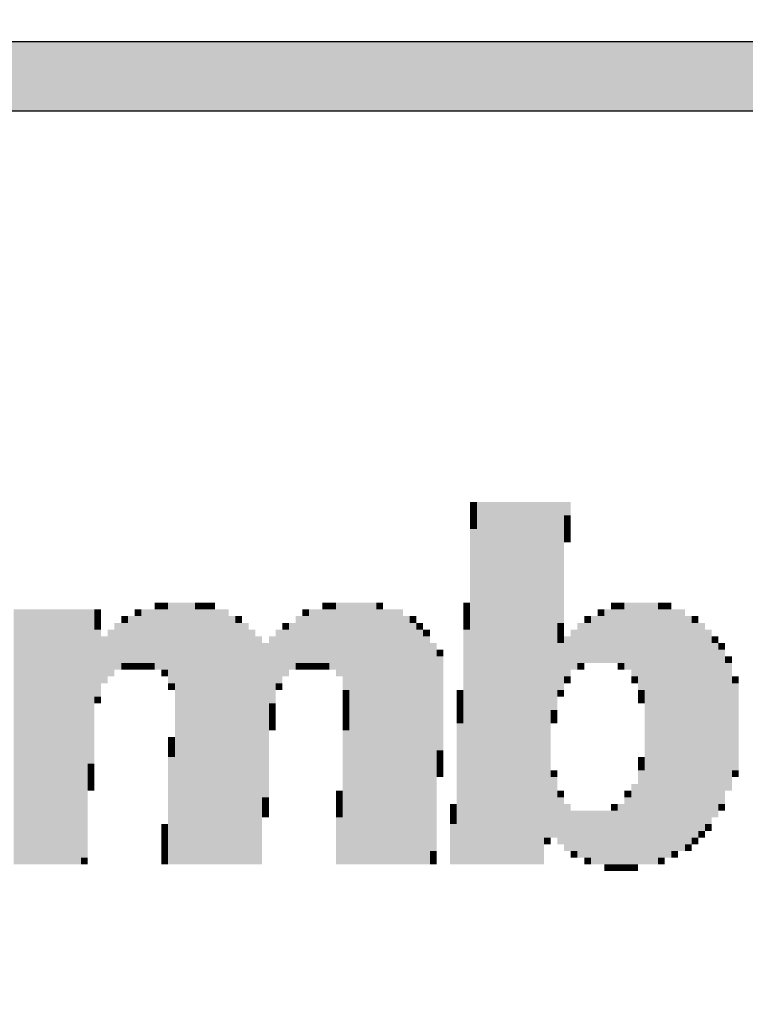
# Model space of a CAD drawing. Header units: metres. Extents: x -115250 to 1551995, y -140807 to 374743.
# Tile 15 of 205: x -49245 to -49140, y -97630 to -97487. Entities that reach past the tile are written whole.
import ezdxf
from ezdxf.enums import TextEntityAlignment as Align

# ---------------------------------------------------------------- set-up
doc = ezdxf.new("R2010")
doc.units = ezdxf.units.M
doc.header["$LTSCALE"] = 100
doc.layers.add('030-PBR popis', color=12, linetype='Continuous', lineweight=9)
doc.styles.add('ISOCPEUB_10', font='isocpeur.ttf')
doc.styles.add('ISOCPEUR', font='isocpeur.ttf')
doc.styles.add('ISOCPEUR_10', font='isocpeur.ttf')

# ---------------------------------------------------------------- blocks, each defined once
blk = doc.blocks.new('KIMBER_1')
at = {"color": 7}
for points in [[(0.3352, 0.04577), (0.3352, 0.04421), (0.33364, 0.04577), (0.33364, 0.04421)], [(0.33676, 0.04577), (0.33676, -0.03839), (0.3352, 0.04577), (0.3352, -0.03839)], [(0.33831, 0.04577), (0.33831, -0.03839), (0.33676, 0.04577), (0.33676, -0.03839)], [(0.33987, 0.04577), (0.33987, -0.03839), (0.33831, 0.04577), (0.33831, -0.03839)], [(0.34143, 0.04577), (0.34143, -0.03839), (0.33987, 0.04577), (0.33987, -0.03839)], [(0.34299, 0.04577), (0.34299, -0.03839), (0.34143, 0.04577), (0.34143, -0.03839)], [(0.34455, 0.04577), (0.34455, -0.03839), (0.34299, 0.04577), (0.34299, -0.03839)], [(0.34611, 0.04577), (0.34611, -0.03839), (0.34455, 0.04577), (0.34455, -0.03839)], [(0.34766, 0.04577), (0.34766, -0.03839), (0.34611, 0.04577), (0.34611, -0.03839)], [(0.34922, 0.04577), (0.34922, -0.03839), (0.34766, 0.04577), (0.34766, -0.03839)], [(0.35078, 0.04577), (0.35078, -0.03839), (0.34922, 0.04577), (0.34922, -0.03839)], [(0.35234, 0.04577), (0.35234, -0.03216), (0.35078, 0.04577), (0.35078, -0.03216)], [(0.3539, 0.04577), (0.3539, -0.00255), (0.35234, 0.04577), (0.35234, -0.00255)], [(0.35546, 0.04577), (0.35546, 0.01771), (0.3539, 0.04577), (0.3539, 0.01771)], [(0.35702, 0.04577), (0.35702, 0.04265), (0.35546, 0.04577), (0.35546, 0.04265)], [(0.3352, 0.04421), (0.3352, 0.04265), (0.33364, 0.04421), (0.33364, 0.04265)], [(0.3352, 0.04265), (0.3352, 0.04109), (0.33364, 0.04265), (0.33364, 0.04109)], [(0.35702, 0.04265), (0.35702, 0.04109), (0.35546, 0.04265), (0.35546, 0.04109)], [(0.3352, 0.04109), (0.3352, 0.03953), (0.33364, 0.04109), (0.33364, 0.03953)], [(0.3352, 0.03953), (0.3352, -0.03839), (0.33364, 0.03953), (0.33364, -0.03839)], [(0.35702, 0.04109), (0.35702, 0.03953), (0.35546, 0.04109), (0.35546, 0.03953)], [(0.35702, 0.03953), (0.35702, 0.03797), (0.35546, 0.03953), (0.35546, 0.03797)], [(0.35702, 0.03797), (0.35702, 0.03641), (0.35546, 0.03797), (0.35546, 0.03641)], [(0.22922, 0.02083), (0.22922, -0.03839), (0.22766, 0.02083), (0.22766, -0.03839)], [(0.23078, 0.02083), (0.23078, -0.03839), (0.22922, 0.02083), (0.22922, -0.03839)], [(0.23234, 0.02083), (0.23234, -0.03839), (0.23078, 0.02083), (0.23078, -0.03839)], [(0.2339, 0.02083), (0.2339, -0.03839), (0.23234, 0.02083), (0.23234, -0.03839)], [(0.23546, 0.02083), (0.23546, -0.03839), (0.2339, 0.02083), (0.2339, -0.03839)], [(0.23702, 0.02083), (0.23702, -0.03839), (0.23546, 0.02083), (0.23546, -0.03839)], [(0.23857, 0.02083), (0.23857, -0.03839), (0.23702, 0.02083), (0.23702, -0.03839)], [(0.24013, 0.02083), (0.24013, -0.03839), (0.23857, 0.02083), (0.23857, -0.03839)], [(0.24169, 0.02083), (0.24169, -0.03839), (0.24013, 0.02083), (0.24013, -0.03839)], [(0.24325, 0.02083), (0.24325, -0.03839), (0.24169, 0.02083), (0.24169, -0.03839)], [(0.24481, 0.02083), (0.24481, -0.03683), (0.24325, 0.02083), (0.24325, -0.03683)], [(0.24637, 0.02083), (0.24637, -0.01501), (0.24481, 0.02083), (0.24481, -0.01501)], [(0.24792, 0.02083), (0.24792, 0.01927), (0.24637, 0.02083), (0.24637, 0.01927)], [(0.25728, 0.02083), (0.25728, 0.01927), (0.25572, 0.02083), (0.25572, 0.01927)], [(0.25883, 0.02083), (0.25883, 0.00836), (0.25728, 0.02083), (0.25728, 0.00836)], [(0.26039, 0.02083), (0.26039, 0.00836), (0.25883, 0.02083), (0.25883, 0.00836)], [(0.26195, 0.02239), (0.26195, 0.02083), (0.26039, 0.02239), (0.26039, 0.02083)], [(0.26195, 0.02083), (0.26195, 0.0068), (0.26039, 0.02083), (0.26039, 0.0068)], [(0.26351, 0.02239), (0.26351, 0.02083), (0.26195, 0.02239), (0.26195, 0.02083)], [(0.26351, 0.02083), (0.26351, 0.0068), (0.26195, 0.02083), (0.26195, 0.0068)], [(0.26507, 0.02239), (0.26507, 0.00369), (0.26351, 0.02239), (0.26351, 0.00369)], [(0.26663, 0.02239), (0.26663, -0.03839), (0.26507, 0.02239), (0.26507, -0.03839)], [(0.26818, 0.02239), (0.26818, -0.03839), (0.26663, 0.02239), (0.26663, -0.03839)], [(0.26974, 0.02239), (0.26974, -0.03839), (0.26818, 0.02239), (0.26818, -0.03839)], [(0.2713, 0.02239), (0.2713, 0.02083), (0.26974, 0.02239), (0.26974, 0.02083)], [(0.2713, 0.02083), (0.2713, -0.03839), (0.26974, 0.02083), (0.26974, -0.03839)], [(0.27286, 0.02239), (0.27286, 0.02083), (0.2713, 0.02239), (0.2713, 0.02083)], [(0.27286, 0.02083), (0.27286, -0.03839), (0.2713, 0.02083), (0.2713, -0.03839)], [(0.27442, 0.02239), (0.27442, 0.02083), (0.27286, 0.02239), (0.27286, 0.02083)], [(0.27442, 0.02083), (0.27442, -0.03839), (0.27286, 0.02083), (0.27286, -0.03839)], [(0.27598, 0.02083), (0.27598, -0.03839), (0.27442, 0.02083), (0.27442, -0.03839)], [(0.27753, 0.02083), (0.27753, -0.03839), (0.27598, 0.02083), (0.27598, -0.03839)], [(0.29624, 0.02083), (0.29624, 0.01927), (0.29468, 0.02083), (0.29468, 0.01927)], [(0.29779, 0.02083), (0.29779, 0.00836), (0.29624, 0.02083), (0.29624, 0.00836)], [(0.29935, 0.02083), (0.29935, 0.00836), (0.29779, 0.02083), (0.29779, 0.00836)], [(0.30091, 0.02239), (0.30091, 0.02083), (0.29935, 0.02239), (0.29935, 0.02083)], [(0.30091, 0.02083), (0.30091, 0.00836), (0.29935, 0.02083), (0.29935, 0.00836)], [(0.30247, 0.02239), (0.30247, 0.02083), (0.30091, 0.02239), (0.30091, 0.02083)], [(0.30247, 0.02083), (0.30247, 0.0068), (0.30091, 0.02083), (0.30091, 0.0068)], [(0.30403, 0.02239), (0.30403, 0.00525), (0.30247, 0.02239), (0.30247, 0.00525)], [(0.30559, 0.02239), (0.30559, 0.00213), (0.30403, 0.02239), (0.30403, 0.00213)], [(0.30715, 0.02239), (0.30715, -0.03839), (0.30559, 0.02239), (0.30559, -0.03839)], [(0.3087, 0.02239), (0.3087, -0.03839), (0.30715, 0.02239), (0.30715, -0.03839)], [(0.31026, 0.02239), (0.31026, -0.03839), (0.3087, 0.02239), (0.3087, -0.03839)], [(0.31182, 0.02239), (0.31182, -0.03839), (0.31026, 0.02239), (0.31026, -0.03839)], [(0.31338, 0.02239), (0.31338, 0.02083), (0.31182, 0.02239), (0.31182, 0.02083)], [(0.31338, 0.02083), (0.31338, -0.03839), (0.31182, 0.02083), (0.31182, -0.03839)], [(0.31494, 0.02083), (0.31494, -0.03839), (0.31338, 0.02083), (0.31338, -0.03839)], [(0.3165, 0.02083), (0.3165, -0.03839), (0.31494, 0.02083), (0.31494, -0.03839)], [(0.31805, 0.02083), (0.31805, -0.03839), (0.3165, 0.02083), (0.3165, -0.03839)], [(0.33364, 0.02239), (0.33364, 0.02083), (0.33208, 0.02239), (0.33208, 0.02083)], [(0.33364, 0.02083), (0.33364, 0.01927), (0.33208, 0.02083), (0.33208, 0.01927)], [(0.36481, 0.02083), (0.36481, 0.01927), (0.36325, 0.02083), (0.36325, 0.01927)], [(0.36637, 0.02083), (0.36637, 0.00836), (0.36481, 0.02083), (0.36481, 0.00836)], [(0.36792, 0.02239), (0.36792, 0.02083), (0.36637, 0.02239), (0.36637, 0.02083)], [(0.36792, 0.02083), (0.36792, 0.00836), (0.36637, 0.02083), (0.36637, 0.00836)], [(0.36948, 0.02239), (0.36948, 0.02083), (0.36792, 0.02239), (0.36792, 0.02083)], [(0.36948, 0.02083), (0.36948, 0.00836), (0.36792, 0.02083), (0.36792, 0.00836)], [(0.37104, 0.02239), (0.37104, 0.0068), (0.36948, 0.02239), (0.36948, 0.0068)], [(0.3726, 0.02239), (0.3726, 0.00525), (0.37104, 0.02239), (0.37104, 0.00525)], [(0.37416, 0.02239), (0.37416, 0.00213), (0.3726, 0.02239), (0.3726, 0.00213)], [(0.37572, 0.02239), (0.37572, -0.03839), (0.37416, 0.02239), (0.37416, -0.03839)], [(0.37728, 0.02239), (0.37728, -0.03839), (0.37572, 0.02239), (0.37572, -0.03839)], [(0.37883, 0.02239), (0.37883, 0.02083), (0.37728, 0.02239), (0.37728, 0.02083)], [(0.37883, 0.02083), (0.37883, -0.03683), (0.37728, 0.02083), (0.37728, -0.03683)], [(0.38039, 0.02239), (0.38039, 0.02083), (0.37883, 0.02239), (0.37883, 0.02083)], [(0.38039, 0.02083), (0.38039, -0.03683), (0.37883, 0.02083), (0.37883, -0.03683)], [(0.38195, 0.02083), (0.38195, -0.03527), (0.38039, 0.02083), (0.38039, -0.03527)], [(0.38351, 0.02083), (0.38351, -0.03527), (0.38195, 0.02083), (0.38195, -0.03527)], [(0.24792, 0.01927), (0.24792, 0.01771), (0.24637, 0.01927), (0.24637, 0.01771)], [(0.25416, 0.01927), (0.25416, 0.01771), (0.2526, 0.01927), (0.2526, 0.01771)], [(0.25572, 0.01927), (0.25572, 0.00836), (0.25416, 0.01927), (0.25416, 0.00836)], [(0.25728, 0.01927), (0.25728, 0.00836), (0.25572, 0.01927), (0.25572, 0.00836)], [(0.27909, 0.01927), (0.27909, -0.03839), (0.27753, 0.01927), (0.27753, -0.03839)], [(0.28065, 0.01927), (0.28065, 0.01771), (0.27909, 0.01927), (0.27909, 0.01771)], [(0.29468, 0.01927), (0.29468, 0.00836), (0.29312, 0.01927), (0.29312, 0.00836)], [(0.29624, 0.01927), (0.29624, 0.00836), (0.29468, 0.01927), (0.29468, 0.00836)], [(0.31961, 0.01927), (0.31961, -0.03839), (0.31805, 0.01927), (0.31805, -0.03839)], [(0.32117, 0.01927), (0.32117, 0.01771), (0.31961, 0.01927), (0.31961, 0.01771)], [(0.33364, 0.01927), (0.33364, 0.01771), (0.33208, 0.01927), (0.33208, 0.01771)], [(0.36169, 0.01927), (0.36169, 0.01771), (0.36013, 0.01927), (0.36013, 0.01771)], [(0.36325, 0.01927), (0.36325, 0.00836), (0.36169, 0.01927), (0.36169, 0.00836)], [(0.36481, 0.01927), (0.36481, 0.00836), (0.36325, 0.01927), (0.36325, 0.00836)], [(0.38507, 0.01927), (0.38507, -0.03372), (0.38351, 0.01927), (0.38351, -0.03372)], [(0.38663, 0.01927), (0.38663, 0.01771), (0.38507, 0.01927), (0.38507, 0.01771)], [(0.24792, 0.01771), (0.24792, 0.01615), (0.24637, 0.01771), (0.24637, 0.01615)], [(0.24792, 0.01615), (0.24792, 0.00057), (0.24637, 0.01615), (0.24637, 0.00057)], [(0.25104, 0.01615), (0.25104, 0.00525), (0.24948, 0.01615), (0.24948, 0.00525)], [(0.2526, 0.01771), (0.2526, 0.0068), (0.25104, 0.01771), (0.25104, 0.0068)], [(0.25416, 0.01771), (0.25416, 0.00836), (0.2526, 0.01771), (0.2526, 0.00836)], [(0.28065, 0.01771), (0.28065, -0.03839), (0.27909, 0.01771), (0.27909, -0.03839)], [(0.28221, 0.01771), (0.28221, -0.03839), (0.28065, 0.01771), (0.28065, -0.03839)], [(0.28377, 0.01615), (0.28377, -0.03839), (0.28221, 0.01615), (0.28221, -0.03839)], [(0.29, 0.01615), (0.29, 0.00369), (0.28844, 0.01615), (0.28844, 0.00369)], [(0.29156, 0.01771), (0.29156, 0.01615), (0.29, 0.01771), (0.29, 0.01615)], [(0.29156, 0.01615), (0.29156, 0.00525), (0.29, 0.01615), (0.29, 0.00525)], [(0.29312, 0.01771), (0.29312, 0.0068), (0.29156, 0.01771), (0.29156, 0.0068)], [(0.32117, 0.01771), (0.32117, -0.03839), (0.31961, 0.01771), (0.31961, -0.03839)], [(0.32273, 0.01771), (0.32273, 0.01615), (0.32117, 0.01771), (0.32117, 0.01615)], [(0.32273, 0.01615), (0.32273, -0.03839), (0.32117, 0.01615), (0.32117, -0.03839)], [(0.32429, 0.01615), (0.32429, 0.0146), (0.32273, 0.01615), (0.32273, 0.0146)], [(0.33364, 0.01771), (0.33364, 0.01615), (0.33208, 0.01771), (0.33208, 0.01615)], [(0.33364, 0.01615), (0.33364, -0.03839), (0.33208, 0.01615), (0.33208, -0.03839)], [(0.35546, 0.01771), (0.35546, 0.01615), (0.3539, 0.01771), (0.3539, 0.01615)], [(0.35546, 0.01615), (0.35546, 0.0146), (0.3539, 0.01615), (0.3539, 0.0146)], [(0.35857, 0.01615), (0.35857, 0.0068), (0.35702, 0.01615), (0.35702, 0.0068)], [(0.36013, 0.01771), (0.36013, 0.00836), (0.35857, 0.01771), (0.35857, 0.00836)], [(0.36169, 0.01771), (0.36169, 0.00836), (0.36013, 0.01771), (0.36013, 0.00836)], [(0.38663, 0.01771), (0.38663, -0.03216), (0.38507, 0.01771), (0.38507, -0.03216)], [(0.38818, 0.01771), (0.38818, -0.0306), (0.38663, 0.01771), (0.38663, -0.0306)], [(0.38974, 0.01615), (0.38974, -0.02904), (0.38818, 0.01615), (0.38818, -0.02904)], [(0.24948, 0.0146), (0.24948, 0.00369), (0.24792, 0.0146), (0.24792, 0.00369)], [(0.28533, 0.0146), (0.28533, -0.03839), (0.28377, 0.0146), (0.28377, -0.03839)], [(0.28844, 0.0146), (0.28844, -0.00099), (0.28689, 0.0146), (0.28689, -0.00099)], [(0.32429, 0.0146), (0.32429, -0.03839), (0.32273, 0.0146), (0.32273, -0.03839)], [(0.35546, 0.0146), (0.35546, 0.01304), (0.3539, 0.0146), (0.3539, 0.01304)], [(0.35702, 0.0146), (0.35702, 0.00525), (0.35546, 0.0146), (0.35546, 0.00525)], [(0.3913, 0.0146), (0.3913, 0.01304), (0.38974, 0.0146), (0.38974, 0.01304)], [(0.28689, 0.01304), (0.28689, -0.02281), (0.28533, 0.01304), (0.28533, -0.02281)], [(0.32585, 0.01304), (0.32585, -0.03527), (0.32429, 0.01304), (0.32429, -0.03527)], [(0.32741, 0.01148), (0.32741, 0.00992), (0.32585, 0.01148), (0.32585, 0.00992)], [(0.35546, 0.01304), (0.35546, 0.00213), (0.3539, 0.01304), (0.3539, 0.00213)], [(0.3913, 0.01304), (0.3913, -0.02748), (0.38974, 0.01304), (0.38974, -0.02748)], [(0.39286, 0.01304), (0.39286, 0.01148), (0.3913, 0.01304), (0.3913, 0.01148)], [(0.39286, 0.01148), (0.39286, -0.02436), (0.3913, 0.01148), (0.3913, -0.02436)], [(0.32741, 0.00992), (0.32741, -0.0119), (0.32585, 0.00992), (0.32585, -0.0119)], [(0.39442, 0.00992), (0.39442, 0.00836), (0.39286, 0.00992), (0.39286, 0.00836)], [(0.25416, 0.00836), (0.25416, 0.0068), (0.2526, 0.00836), (0.2526, 0.0068)], [(0.25572, 0.00836), (0.25572, 0.0068), (0.25416, 0.00836), (0.25416, 0.0068)], [(0.25728, 0.00836), (0.25728, 0.0068), (0.25572, 0.00836), (0.25572, 0.0068)], [(0.25883, 0.00836), (0.25883, 0.0068), (0.25728, 0.00836), (0.25728, 0.0068)], [(0.26039, 0.00836), (0.26039, 0.0068), (0.25883, 0.00836), (0.25883, 0.0068)], [(0.29468, 0.00836), (0.29468, 0.0068), (0.29312, 0.00836), (0.29312, 0.0068)], [(0.29624, 0.00836), (0.29624, 0.0068), (0.29468, 0.00836), (0.29468, 0.0068)], [(0.29779, 0.00836), (0.29779, 0.0068), (0.29624, 0.00836), (0.29624, 0.0068)], [(0.29935, 0.00836), (0.29935, 0.0068), (0.29779, 0.00836), (0.29779, 0.0068)], [(0.30091, 0.00836), (0.30091, 0.0068), (0.29935, 0.00836), (0.29935, 0.0068)], [(0.36013, 0.00836), (0.36013, 0.0068), (0.35857, 0.00836), (0.35857, 0.0068)], [(0.36948, 0.00836), (0.36948, 0.0068), (0.36792, 0.00836), (0.36792, 0.0068)], [(0.39442, 0.00836), (0.39442, -0.02125), (0.39286, 0.00836), (0.39286, -0.02125)], [(0.26351, 0.0068), (0.26351, 0.00525), (0.26195, 0.0068), (0.26195, 0.00525)], [(0.35702, 0.00525), (0.35702, 0.00369), (0.35546, 0.00525), (0.35546, 0.00369)], [(0.3726, 0.00525), (0.3726, 0.00369), (0.37104, 0.00525), (0.37104, 0.00369)], [(0.39598, 0.00525), (0.39598, 0.00369), (0.39442, 0.00525), (0.39442, 0.00369)], [(0.26507, 0.00369), (0.26507, 0.00213), (0.26351, 0.00369), (0.26351, 0.00213)], [(0.29, 0.00369), (0.29, 0.00213), (0.28844, 0.00369), (0.28844, 0.00213)], [(0.39598, 0.00369), (0.39598, -0.01657), (0.39442, 0.00369), (0.39442, -0.01657)], [(0.24792, 0.00057), (0.24792, -0.00099), (0.24637, 0.00057), (0.24637, -0.00099)], [(0.30559, 0.00213), (0.30559, 0.00057), (0.30403, 0.00213), (0.30403, 0.00057)], [(0.30559, 0.00057), (0.30559, -0.00099), (0.30403, 0.00057), (0.30403, -0.00099)], [(0.33208, 0.00213), (0.33208, 0.00057), (0.33052, 0.00213), (0.33052, 0.00057)], [(0.33208, 0.00057), (0.33208, -0.00099), (0.33052, 0.00057), (0.33052, -0.00099)], [(0.35546, 0.00213), (0.35546, 0.00057), (0.3539, 0.00213), (0.3539, 0.00057)], [(0.37416, 0.00213), (0.37416, 0.00057), (0.3726, 0.00213), (0.3726, 0.00057)], [(0.37416, 0.00057), (0.37416, -0.00099), (0.3726, 0.00057), (0.3726, -0.00099)], [(0.28844, -0.00099), (0.28844, -0.00255), (0.28689, -0.00099), (0.28689, -0.00255)], [(0.30559, -0.00099), (0.30559, -0.00255), (0.30403, -0.00099), (0.30403, -0.00255)], [(0.33208, -0.00099), (0.33208, -0.00255), (0.33052, -0.00099), (0.33052, -0.00255)], [(0.28844, -0.00255), (0.28844, -0.0041), (0.28689, -0.00255), (0.28689, -0.0041)], [(0.28844, -0.0041), (0.28844, -0.00566), (0.28689, -0.0041), (0.28689, -0.00566)], [(0.30559, -0.00255), (0.30559, -0.0041), (0.30403, -0.00255), (0.30403, -0.0041)], [(0.30559, -0.0041), (0.30559, -0.00566), (0.30403, -0.0041), (0.30403, -0.00566)], [(0.33208, -0.00255), (0.33208, -0.0041), (0.33052, -0.00255), (0.33052, -0.0041)], [(0.33208, -0.0041), (0.33208, -0.00566), (0.33052, -0.0041), (0.33052, -0.00566)], [(0.3539, -0.00255), (0.3539, -0.0041), (0.35234, -0.00255), (0.35234, -0.0041)], [(0.3539, -0.0041), (0.3539, -0.00566), (0.35234, -0.0041), (0.35234, -0.00566)], [(0.28844, -0.00566), (0.28844, -0.00722), (0.28689, -0.00566), (0.28689, -0.00722)], [(0.30559, -0.00566), (0.30559, -0.00722), (0.30403, -0.00566), (0.30403, -0.00722)], [(0.33208, -0.00566), (0.33208, -0.03839), (0.33052, -0.00566), (0.33052, -0.03839)], [(0.26507, -0.00878), (0.26507, -0.01034), (0.26351, -0.00878), (0.26351, -0.01034)], [(0.30559, -0.00722), (0.30559, -0.03839), (0.30403, -0.00722), (0.30403, -0.03839)], [(0.26507, -0.01034), (0.26507, -0.0119), (0.26351, -0.01034), (0.26351, -0.0119)], [(0.26507, -0.0119), (0.26507, -0.01346), (0.26351, -0.0119), (0.26351, -0.01346)], [(0.26507, -0.01346), (0.26507, -0.03839), (0.26351, -0.01346), (0.26351, -0.03839)], [(0.32741, -0.0119), (0.32741, -0.01346), (0.32585, -0.0119), (0.32585, -0.01346)], [(0.32741, -0.01346), (0.32741, -0.01501), (0.32585, -0.01346), (0.32585, -0.01501)], [(0.37416, -0.01346), (0.37416, -0.01501), (0.3726, -0.01346), (0.3726, -0.01501)], [(0.24637, -0.01501), (0.24637, -0.01657), (0.24481, -0.01501), (0.24481, -0.01657)], [(0.32741, -0.01501), (0.32741, -0.01657), (0.32585, -0.01501), (0.32585, -0.01657)], [(0.37416, -0.01501), (0.37416, -0.01657), (0.3726, -0.01501), (0.3726, -0.01657)], [(0.24637, -0.01657), (0.24637, -0.01813), (0.24481, -0.01657), (0.24481, -0.01813)], [(0.24637, -0.01813), (0.24637, -0.01969), (0.24481, -0.01813), (0.24481, -0.01969)], [(0.32741, -0.01657), (0.32741, -0.01813), (0.32585, -0.01657), (0.32585, -0.01813)], [(0.3539, -0.01657), (0.3539, -0.01813), (0.35234, -0.01657), (0.35234, -0.01813)], [(0.3539, -0.01813), (0.3539, -0.03216), (0.35234, -0.01813), (0.35234, -0.03216)], [(0.37416, -0.01657), (0.37416, -0.03839), (0.3726, -0.01657), (0.3726, -0.03839)], [(0.39598, -0.01657), (0.39598, -0.01813), (0.39442, -0.01657), (0.39442, -0.01813)], [(0.24637, -0.01969), (0.24637, -0.02125), (0.24481, -0.01969), (0.24481, -0.02125)], [(0.3726, -0.01969), (0.3726, -0.03839), (0.37104, -0.01969), (0.37104, -0.03839)], [(0.28689, -0.02281), (0.28689, -0.02436), (0.28533, -0.02281), (0.28533, -0.02436)], [(0.30403, -0.02125), (0.30403, -0.02281), (0.30247, -0.02125), (0.30247, -0.02281)], [(0.30403, -0.02281), (0.30403, -0.02436), (0.30247, -0.02281), (0.30247, -0.02436)], [(0.35546, -0.02125), (0.35546, -0.02281), (0.3539, -0.02125), (0.3539, -0.02281)], [(0.35546, -0.02281), (0.35546, -0.03372), (0.3539, -0.02281), (0.3539, -0.03372)], [(0.37104, -0.02125), (0.37104, -0.02281), (0.36948, -0.02125), (0.36948, -0.02281)], [(0.37104, -0.02281), (0.37104, -0.03839), (0.36948, -0.02281), (0.36948, -0.03839)], [(0.28689, -0.02436), (0.28689, -0.02592), (0.28533, -0.02436), (0.28533, -0.02592)], [(0.30403, -0.02436), (0.30403, -0.02592), (0.30247, -0.02436), (0.30247, -0.02592)], [(0.33052, -0.02436), (0.33052, -0.02592), (0.32896, -0.02436), (0.32896, -0.02592)], [(0.35702, -0.02436), (0.35702, -0.03527), (0.35546, -0.02436), (0.35546, -0.03527)], [(0.36792, -0.02436), (0.36792, -0.02592), (0.36637, -0.02436), (0.36637, -0.02592)], [(0.36948, -0.02436), (0.36948, -0.03839), (0.36792, -0.02436), (0.36792, -0.03839)], [(0.39286, -0.02436), (0.39286, -0.02592), (0.3913, -0.02436), (0.3913, -0.02592)], [(0.28689, -0.02592), (0.28689, -0.02748), (0.28533, -0.02592), (0.28533, -0.02748)], [(0.30403, -0.02592), (0.30403, -0.02748), (0.30247, -0.02592), (0.30247, -0.02748)], [(0.33052, -0.02592), (0.33052, -0.02748), (0.32896, -0.02592), (0.32896, -0.02748)], [(0.35857, -0.02592), (0.35857, -0.03527), (0.35702, -0.02592), (0.35702, -0.03527)], [(0.36013, -0.02592), (0.36013, -0.03683), (0.35857, -0.02592), (0.35857, -0.03683)], [(0.36169, -0.02592), (0.36169, -0.03683), (0.36013, -0.02592), (0.36013, -0.03683)], [(0.36325, -0.02592), (0.36325, -0.03839), (0.36169, -0.02592), (0.36169, -0.03839)], [(0.36481, -0.02592), (0.36481, -0.03839), (0.36325, -0.02592), (0.36325, -0.03839)], [(0.36637, -0.02592), (0.36637, -0.03839), (0.36481, -0.02592), (0.36481, -0.03839)], [(0.36792, -0.02592), (0.36792, -0.03839), (0.36637, -0.02592), (0.36637, -0.03839)], [(0.26351, -0.02904), (0.26351, -0.0306), (0.26195, -0.02904), (0.26195, -0.0306)], [(0.30403, -0.02748), (0.30403, -0.03839), (0.30247, -0.02748), (0.30247, -0.03839)], [(0.33052, -0.02748), (0.33052, -0.02904), (0.32896, -0.02748), (0.32896, -0.02904)], [(0.33052, -0.02904), (0.33052, -0.03839), (0.32896, -0.02904), (0.32896, -0.03839)], [(0.38974, -0.02904), (0.38974, -0.0306), (0.38818, -0.02904), (0.38818, -0.0306)], [(0.26351, -0.0306), (0.26351, -0.03216), (0.26195, -0.0306), (0.26195, -0.03216)], [(0.38818, -0.0306), (0.38818, -0.03216), (0.38663, -0.0306), (0.38663, -0.03216)], [(0.26351, -0.03216), (0.26351, -0.03372), (0.26195, -0.03216), (0.26195, -0.03372)], [(0.26351, -0.03372), (0.26351, -0.03527), (0.26195, -0.03372), (0.26195, -0.03527)], [(0.35234, -0.03216), (0.35234, -0.03372), (0.35078, -0.03216), (0.35078, -0.03372)], [(0.38507, -0.03372), (0.38507, -0.03527), (0.38351, -0.03372), (0.38351, -0.03527)], [(0.38663, -0.03216), (0.38663, -0.03372), (0.38507, -0.03216), (0.38507, -0.03372)], [(0.26351, -0.03527), (0.26351, -0.03683), (0.26195, -0.03527), (0.26195, -0.03683)], [(0.32585, -0.03527), (0.32585, -0.03683), (0.32429, -0.03527), (0.32429, -0.03683)], [(0.35857, -0.03527), (0.35857, -0.03683), (0.35702, -0.03527), (0.35702, -0.03683)], [(0.38195, -0.03527), (0.38195, -0.03683), (0.38039, -0.03527), (0.38039, -0.03683)], [(0.24481, -0.03683), (0.24481, -0.03839), (0.24325, -0.03683), (0.24325, -0.03839)], [(0.26351, -0.03683), (0.26351, -0.03839), (0.26195, -0.03683), (0.26195, -0.03839)], [(0.32585, -0.03683), (0.32585, -0.03839), (0.32429, -0.03683), (0.32429, -0.03839)], [(0.36169, -0.03683), (0.36169, -0.03839), (0.36013, -0.03683), (0.36013, -0.03839)], [(0.36637, -0.03839), (0.36637, -0.03995), (0.36481, -0.03839), (0.36481, -0.03995)], [(0.36792, -0.03839), (0.36792, -0.03995), (0.36637, -0.03839), (0.36637, -0.03995)], [(0.36948, -0.03839), (0.36948, -0.03995), (0.36792, -0.03839), (0.36792, -0.03995)], [(0.37104, -0.03839), (0.37104, -0.03995), (0.36948, -0.03839), (0.36948, -0.03995)], [(0.3726, -0.03839), (0.3726, -0.03995), (0.37104, -0.03839), (0.37104, -0.03995)], [(0.37883, -0.03683), (0.37883, -0.03839), (0.37728, -0.03683), (0.37728, -0.03839)]]:
    blk.add_solid(points, dxfattribs=at)
blk = doc.blocks.new('RAZITKO-KCC')
h = blk.add_hatch(color=256)
h.paths.add_polyline_path([(-140, 76), (-140, 103), (0, 103), (0, 76)])
h.paths.add_polyline_path([(-139, 77), (-139, 102), (-70.5, 102), (-70.5, 77)], flags=16)
h.paths.add_polyline_path([(-69.5, 77), (-69.5, 102), (-1, 102), (-1, 77)], flags=16)
for p, q in [((-140, 103), (0, 103)), ((-139, 102), (-70.5, 102))]:
    blk.add_line(p, q)
at = {"xscale": 62.28062766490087, "yscale": 62.28062767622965, "zscale": 62.28062766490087}
blk.add_blockref('KIMBER_1', (-130.965, 93.488), dxfattribs=at)
at = {"color": 3}
for tag, p, height, style in [('INVESTOR_jméno', (-130.18, 85.973), 2.5, 'ISOCPEUR_10'), ('INVESTOR_ulice', (-130.18, 82.294), 2.5, 'ISOCPEUR_10'), ('INVESTOR_město', (-130.18, 78.63), 2.5, 'ISOCPEUR_10'), ('HLAVNÍ_INŽENÝR_PROJEKTU', (-69, 69), 2.5, 'ISOCPEUR_10'), ('PROFESE', (-139, 69), 2.5, 'ISOCPEUR_10'), ('ZODPOVĚDNÝ_PROJEKTANT_PROFESE', (-69, 60), 2.5, 'ISOCPEUR_10'), ('ZPRACOVATEL_PROFESE_jméno', (-139, 60), 2.5, 'ISOCPEUR_10'), ('ZPRACOVATEL_PROFESE_ulice', (-139, 55.5), 2.5, 'ISOCPEUR_10'), ('ZPRACOVATEL_PROFESE_město', (-139, 51), 2.5, 'ISOCPEUR_10'), ('VYPRACOVAL', (-69, 51), 2.5, 'ISOCPEUR_10'), ('ARCHIV', (-19, 31), 2.5, 'ISOCPEUR_10'), ('MISTO_STAVBY', (-139, 22), 2.5, 'ISOCPEUR_10'), ('MĚŘÍTKO', (-48.5, 13), 2.5, 'ISOCPEUR_10'), ('FORMÁT', (-30.5, 13), 2.5, 'ISOCPEUR_10'), ('STUPEŇ_DOKUMENTACE', (-139, 13), 2, 'ISOCPEUR_10'), ('DATUM', (-69, 13), 2.5, 'ISOCPEUR_10'), ('OBJEKT', (-69, 2.5), 3.5, 'ISOCPEUB_10')]:
    blk.add_attdef(tag, p, '', height=height, dxfattribs=dict(at, style=style))
at = {"color": 3, "linetype": 'ByBlock', "style": 'ISOCPEUB_10'}
for tag, p in [('NÁZEV_STAVBY', (-139, 41)), ('OBSAH_PŘÍLOHY', (-139, 31))]:
    blk.add_attdef(tag, p, '', height=3.5, dxfattribs=at)
blk.add_attdef('Č_PŘÍLOHY-č_zakázky', text='', height=3.5, dxfattribs=at).set_placement((-122.5, 2.5), align=Align.RIGHT)
for tag, p in [('Č_PŘÍLOHY-stupeň_dokumentace', (-118.5, 2.5)), ('Č_PŘÍLOHY-část_dokumentace', (-111.5, 2.5)), ('Č_PŘÍLOHY-objekt', (-104.5, 2.5)), ('Č_PŘÍLOHY-profese', (-96, 2.5)), ('Č_PŘÍLOHY-výkres', (-86, 2.5)), ('Č_PŘÍLOHY-revize', (-76, 2.5))]:
    blk.add_attdef(tag, text='', height=3.5, dxfattribs=at).set_placement(p, align=Align.CENTER)
at = {"color": 3, "style": 'ISOCPEUR_10'}
blk.add_attdef('OBJEKT_UPŘESNĚNÍ', text='', height=2.5, dxfattribs=at).set_placement((-22, 2.5), align=Align.RIGHT)

msp = doc.modelspace()

# ---------------------------------------------------------------- block references
at = {"xscale": 10, "yscale": 10, "zscale": 10}
msp.add_blockref('RAZITKO-KCC', (-48078.19, -98520.34), dxfattribs=at)

# ---------------------------------------------------------------- texts
at = {"layer": '030-PBR popis', "color": 7, "linetype": 'ByBlock', "insert": (-51954.8, -33900), "char_height": 400, "attachment_point": 1, "line_spacing_factor": 1.8, "style": 'ISOCPEUR'}
msp.add_mtext_dynamic_manual_height_columns('{\\H2x;LEGENDA PO - PBŘ:}\\P\\pl4000;HRANICE POŽÁRNÍHO ÚSEKU\\PEPS SE SAMOČINNÝMI A TLAČÍTKOVÝMI HLÁSIČI VIZ. PROJEKT EPS\\PNOUZOVÉ OSVĚTLENÍ\\PPŘENOSNÉ HASICÍ PŘÍSTROJE (SPECIFIKACE DLE POŽÁRNÍ ZPRÁVY)\\PVNITŘNÍ POŽÁRNÍ HYDRANTOVÁ SKŘÍŇ (BÍLÁ; PHP, D 30 m, EPS)\\PVÝCHOD NA VOLNÉ PROSTRANSTVÍ\\PSMĚR ÚNIKU (DOPLNĚNÝ O POČET UNIKAJÍCÍCH OSOB) \\PAKUSTICKÉ POPLACHOVÉ ZAŘÍZENÍ\\POZNAČENÍ POŽÁRNÍHO ÚSEKU\\PNEJNIŽŠÍ POŽADOVANÁ POŽÁRNÍ ODOLNOST VODOROVNÉ KONSTRUKCE\\PNEJNIŽŠÍ POŽADOVANÁ POŽÁRNÍ ODOLNOST SVISLÉ KONSTRUKCE\\PNEJNIŽŠÍ POŽADOVANÁ POŽÁRNÍ ODOLNOST POŽÁRNÍHO UZÁVĚRU', width=26908.9543, gutter_width=2000, heights=[0], dxfattribs=at)

doc.saveas('drawing.dxf')
